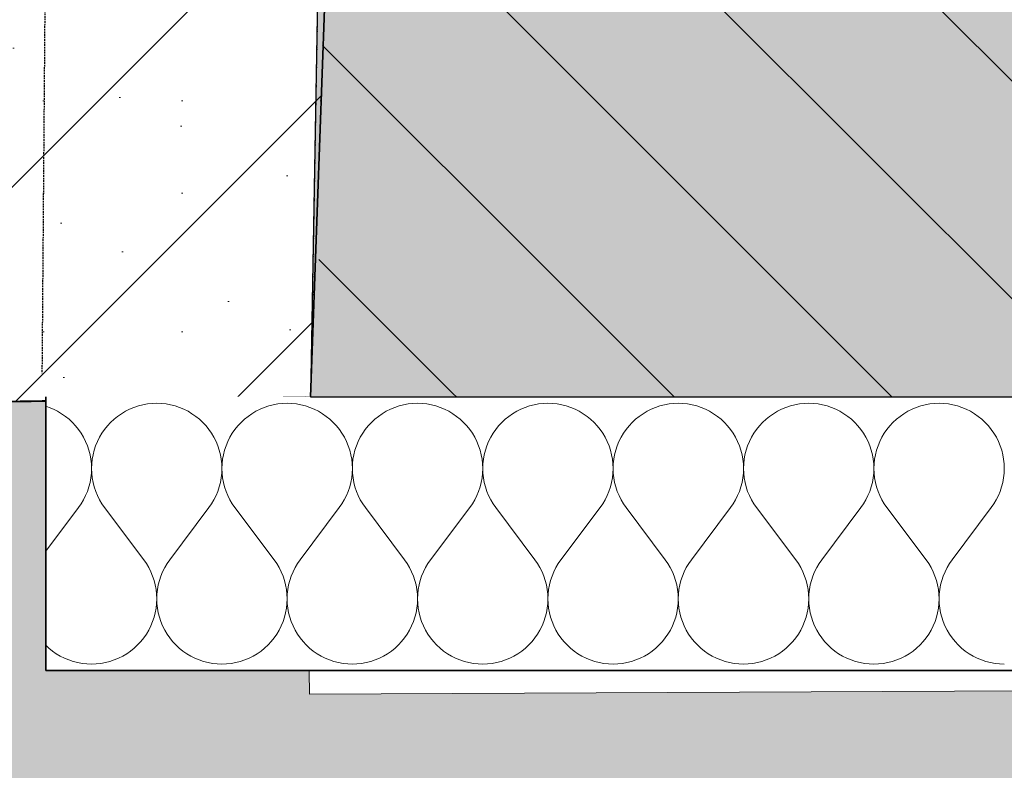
# Model space of a CAD drawing. Header units: millimetres. Extents: x -40276 to 214973, y -147941 to 35228.
# Tile 5 of 256: x -20652 to -20076, y 131 to 570. Entities that reach past the tile are written whole.
import ezdxf

# ---------------------------------------------------------------- set-up
doc = ezdxf.new("R2010")
doc.units = ezdxf.units.MM
doc.header["$MEASUREMENT"] = 0
for name, pattern in [('Wipeout_Contour', [1000, 0, -1000]), ('Čerchovaná S', [3.5, 1.5, -0.85, 0.3, -0.85]), ('čárkovaná 3', [1.5, 1, -0.5])]:
    doc.linetypes.add(name, pattern=pattern)
for name, color, linetype in [('1._POHLED ZÁPADNÍ_2_0_plochy', 7, 'Continuous'), ('1._POHLED ZÁPADNÍ_2_2D prvky - obecné', 7, 'Continuous'), ('1._POHLED ZÁPADNÍ_2_akustické prvky', 7, 'Continuous'), ('1._POHLED ZÁPADNÍ_2_Konstrukce - nosné', 7, 'Continuous'), ('1._POHLED ZÁPADNÍ_2_Nové_Výplně – Řezové', 7, 'Continuous'), ('1._POHLED ZÁPADNÍ_2_Situace - terén', 7, 'Continuous'), ('1._POHLED ZÁPADNÍ_2_Výplně – Řezové', 7, 'Continuous')]:
    doc.layers.add(name, color=color, linetype=linetype)

# ---------------------------------------------------------------- blocks, each defined once
blk = doc.blocks.new('*X2', base_point=(-42174.69, -26223.67))
at = {"layer": '1._POHLED ZÁPADNÍ_2_Nové_Výplně – Řezové', "color": 21, "linetype": 'Continuous', "lineweight": 20, "true_color": 0xffaaaa}
for p, q in [((-20576.85, 345.53), (-20579.53, 345.05)), ((-20574.15, 345.82), (-20576.85, 345.53)), ((-20571.43, 345.92), (-20574.15, 345.82)), ((-20568.71, 345.82), (-20571.43, 345.92)), ((-20566, 345.53), (-20568.71, 345.82)), ((-20563.33, 345.05), (-20566, 345.53)), ((-20500.66, 345.53), (-20503.34, 345.05)), ((-20497.96, 345.82), (-20500.66, 345.53)), ((-20495.24, 345.92), (-20497.96, 345.82)), ((-20492.52, 345.82), (-20495.24, 345.92)), ((-20489.81, 345.53), (-20492.52, 345.82)), ((-20487.14, 345.05), (-20489.81, 345.53)), ((-20424.47, 345.53), (-20427.15, 345.05)), ((-20421.77, 345.82), (-20424.47, 345.53)), ((-20419.05, 345.92), (-20421.77, 345.82)), ((-20416.33, 345.82), (-20419.05, 345.92)), ((-20413.62, 345.53), (-20416.33, 345.82)), ((-20410.95, 345.05), (-20413.62, 345.53)), ((-20348.28, 345.53), (-20350.96, 345.05)), ((-20345.58, 345.82), (-20348.28, 345.53)), ((-20342.86, 345.92), (-20345.58, 345.82)), ((-20340.14, 345.82), (-20342.86, 345.92)), ((-20337.43, 345.53), (-20340.14, 345.82)), ((-20334.76, 345.05), (-20337.43, 345.53)), ((-20272.09, 345.53), (-20274.77, 345.05)), ((-20269.39, 345.82), (-20272.09, 345.53)), ((-20266.67, 345.92), (-20269.39, 345.82)), ((-20263.95, 345.82), (-20266.67, 345.92)), ((-20261.24, 345.53), (-20263.95, 345.82)), ((-20258.57, 345.05), (-20261.24, 345.53)), ((-20195.9, 345.53), (-20198.58, 345.05)), ((-20193.19, 345.82), (-20195.9, 345.53)), ((-20190.48, 345.92), (-20193.19, 345.82)), ((-20187.76, 345.82), (-20190.48, 345.92)), ((-20185.05, 345.53), (-20187.76, 345.82)), ((-20182.38, 345.05), (-20185.05, 345.53)), ((-20119.71, 345.53), (-20122.39, 345.05)), ((-20117, 345.82), (-20119.71, 345.53)), ((-20114.29, 345.92), (-20117, 345.82)), ((-20111.57, 345.82), (-20114.29, 345.92)), ((-20108.86, 345.53), (-20111.57, 345.82)), ((-20106.18, 345.05), (-20108.86, 345.53)), ((-20634.3, 343.51), (-20636.3, 344.18)), ((-20631.79, 342.47), (-20634.3, 343.51)), ((-20629.36, 341.25), (-20631.79, 342.47)), ((-20627.02, 339.86), (-20629.36, 341.25)), ((-20624.78, 338.31), (-20627.02, 339.86)), ((-20592.03, 339.86), (-20594.27, 338.31)), ((-20589.69, 341.25), (-20592.03, 339.86)), ((-20587.26, 342.47), (-20589.69, 341.25)), ((-20584.75, 343.51), (-20587.26, 342.47)), ((-20582.17, 344.37), (-20584.75, 343.51)), ((-20579.53, 345.05), (-20582.17, 344.37)), ((-20560.69, 344.37), (-20563.33, 345.05)), ((-20558.11, 343.51), (-20560.69, 344.37)), ((-20555.6, 342.47), (-20558.11, 343.51)), ((-20553.16, 341.25), (-20555.6, 342.47)), ((-20550.83, 339.86), (-20553.16, 341.25)), ((-20548.59, 338.31), (-20550.83, 339.86)), ((-20515.84, 339.86), (-20518.08, 338.31)), ((-20513.5, 341.25), (-20515.84, 339.86)), ((-20511.07, 342.47), (-20513.5, 341.25)), ((-20508.56, 343.51), (-20511.07, 342.47)), ((-20505.98, 344.37), (-20508.56, 343.51)), ((-20503.34, 345.05), (-20505.98, 344.37)), ((-20484.5, 344.37), (-20487.14, 345.05)), ((-20481.92, 343.51), (-20484.5, 344.37)), ((-20479.41, 342.47), (-20481.92, 343.51)), ((-20476.97, 341.25), (-20479.41, 342.47)), ((-20474.63, 339.86), (-20476.97, 341.25)), ((-20472.4, 338.31), (-20474.63, 339.86)), ((-20439.65, 339.86), (-20441.89, 338.31)), ((-20437.31, 341.25), (-20439.65, 339.86)), ((-20434.88, 342.47), (-20437.31, 341.25)), ((-20432.37, 343.51), (-20434.88, 342.47)), ((-20429.78, 344.37), (-20432.37, 343.51)), ((-20427.15, 345.05), (-20429.78, 344.37)), ((-20408.31, 344.37), (-20410.95, 345.05)), ((-20405.73, 343.51), (-20408.31, 344.37)), ((-20403.22, 342.47), (-20405.73, 343.51)), ((-20400.78, 341.25), (-20403.22, 342.47)), ((-20398.44, 339.86), (-20400.78, 341.25)), ((-20396.21, 338.31), (-20398.44, 339.86)), ((-20363.46, 339.86), (-20365.69, 338.31)), ((-20361.12, 341.25), (-20363.46, 339.86)), ((-20358.69, 342.47), (-20361.12, 341.25)), ((-20356.18, 343.51), (-20358.69, 342.47)), ((-20353.59, 344.37), (-20356.18, 343.51)), ((-20350.96, 345.05), (-20353.59, 344.37)), ((-20332.12, 344.37), (-20334.76, 345.05)), ((-20329.54, 343.51), (-20332.12, 344.37)), ((-20327.03, 342.47), (-20329.54, 343.51)), ((-20324.59, 341.25), (-20327.03, 342.47)), ((-20322.25, 339.86), (-20324.59, 341.25)), ((-20320.02, 338.31), (-20322.25, 339.86)), ((-20287.27, 339.86), (-20289.5, 338.31)), ((-20284.93, 341.25), (-20287.27, 339.86)), ((-20282.5, 342.47), (-20284.93, 341.25)), ((-20279.98, 343.51), (-20282.5, 342.47)), ((-20277.4, 344.37), (-20279.98, 343.51)), ((-20274.77, 345.05), (-20277.4, 344.37)), ((-20255.93, 344.37), (-20258.57, 345.05)), ((-20253.35, 343.51), (-20255.93, 344.37)), ((-20250.84, 342.47), (-20253.35, 343.51)), ((-20248.4, 341.25), (-20250.84, 342.47)), ((-20246.06, 339.86), (-20248.4, 341.25)), ((-20243.83, 338.31), (-20246.06, 339.86)), ((-20211.08, 339.86), (-20213.31, 338.31)), ((-20208.74, 341.25), (-20211.08, 339.86)), ((-20206.31, 342.47), (-20208.74, 341.25)), ((-20203.79, 343.51), (-20206.31, 342.47)), ((-20201.21, 344.37), (-20203.79, 343.51)), ((-20198.58, 345.05), (-20201.21, 344.37)), ((-20179.74, 344.37), (-20182.38, 345.05)), ((-20177.16, 343.51), (-20179.74, 344.37)), ((-20174.64, 342.47), (-20177.16, 343.51)), ((-20172.21, 341.25), (-20174.64, 342.47)), ((-20169.87, 339.86), (-20172.21, 341.25)), ((-20167.64, 338.31), (-20169.87, 339.86)), ((-20134.89, 339.86), (-20137.12, 338.31)), ((-20132.55, 341.25), (-20134.89, 339.86)), ((-20130.12, 342.47), (-20132.55, 341.25)), ((-20127.6, 343.51), (-20130.12, 342.47)), ((-20125.02, 344.37), (-20127.6, 343.51)), ((-20122.39, 345.05), (-20125.02, 344.37)), ((-20103.55, 344.37), (-20106.18, 345.05)), ((-20100.97, 343.51), (-20103.55, 344.37)), ((-20098.45, 342.47), (-20100.97, 343.51)), ((-20096.02, 341.25), (-20098.45, 342.47)), ((-20093.68, 339.86), (-20096.02, 341.25)), ((-20091.45, 338.31), (-20093.68, 339.86)), ((-20622.66, 336.6), (-20624.78, 338.31)), ((-20620.67, 334.75), (-20622.66, 336.6)), ((-20618.82, 332.76), (-20620.67, 334.75)), ((-20598.37, 334.75), (-20600.23, 332.76)), ((-20596.38, 336.6), (-20598.37, 334.75)), ((-20594.27, 338.31), (-20596.38, 336.6)), ((-20546.47, 336.6), (-20548.59, 338.31)), ((-20544.48, 334.75), (-20546.47, 336.6)), ((-20542.63, 332.76), (-20544.48, 334.75)), ((-20522.18, 334.75), (-20524.04, 332.76)), ((-20520.19, 336.6), (-20522.18, 334.75)), ((-20518.08, 338.31), (-20520.19, 336.6)), ((-20470.28, 336.6), (-20472.4, 338.31)), ((-20468.29, 334.75), (-20470.28, 336.6)), ((-20466.44, 332.76), (-20468.29, 334.75)), ((-20445.99, 334.75), (-20447.85, 332.76)), ((-20444, 336.6), (-20445.99, 334.75)), ((-20441.89, 338.31), (-20444, 336.6)), ((-20394.09, 336.6), (-20396.21, 338.31)), ((-20392.1, 334.75), (-20394.09, 336.6)), ((-20390.25, 332.76), (-20392.1, 334.75)), ((-20369.8, 334.75), (-20371.66, 332.76)), ((-20367.81, 336.6), (-20369.8, 334.75)), ((-20365.69, 338.31), (-20367.81, 336.6)), ((-20317.9, 336.6), (-20320.02, 338.31)), ((-20315.91, 334.75), (-20317.9, 336.6)), ((-20314.06, 332.76), (-20315.91, 334.75)), ((-20293.61, 334.75), (-20295.47, 332.76)), ((-20291.62, 336.6), (-20293.61, 334.75)), ((-20289.5, 338.31), (-20291.62, 336.6)), ((-20241.71, 336.6), (-20243.83, 338.31)), ((-20239.72, 334.75), (-20241.71, 336.6)), ((-20237.87, 332.76), (-20239.72, 334.75)), ((-20217.42, 334.75), (-20219.28, 332.76)), ((-20215.43, 336.6), (-20217.42, 334.75)), ((-20213.31, 338.31), (-20215.43, 336.6)), ((-20165.52, 336.6), (-20167.64, 338.31)), ((-20163.53, 334.75), (-20165.52, 336.6)), ((-20161.68, 332.76), (-20163.53, 334.75)), ((-20141.23, 334.75), (-20143.08, 332.76)), ((-20139.24, 336.6), (-20141.23, 334.75)), ((-20137.12, 338.31), (-20139.24, 336.6)), ((-20089.33, 336.6), (-20091.45, 338.31)), ((-20087.34, 334.75), (-20089.33, 336.6)), ((-20085.49, 332.76), (-20087.34, 334.75)), ((-20617.11, 330.64), (-20618.82, 332.76)), ((-20615.56, 328.4), (-20617.11, 330.64)), ((-20614.18, 326.06), (-20615.56, 328.4)), ((-20603.48, 328.4), (-20604.87, 326.06)), ((-20601.93, 330.64), (-20603.48, 328.4)), ((-20600.23, 332.76), (-20601.93, 330.64)), ((-20540.92, 330.64), (-20542.63, 332.76)), ((-20539.37, 328.4), (-20540.92, 330.64)), ((-20537.99, 326.06), (-20539.37, 328.4)), ((-20527.29, 328.4), (-20528.68, 326.06)), ((-20525.74, 330.64), (-20527.29, 328.4)), ((-20524.04, 332.76), (-20525.74, 330.64)), ((-20464.73, 330.64), (-20466.44, 332.76)), ((-20463.18, 328.4), (-20464.73, 330.64)), ((-20461.79, 326.06), (-20463.18, 328.4)), ((-20451.1, 328.4), (-20452.49, 326.06)), ((-20449.55, 330.64), (-20451.1, 328.4)), ((-20447.85, 332.76), (-20449.55, 330.64)), ((-20388.54, 330.64), (-20390.25, 332.76)), ((-20386.99, 328.4), (-20388.54, 330.64)), ((-20385.6, 326.06), (-20386.99, 328.4)), ((-20374.91, 328.4), (-20376.3, 326.06)), ((-20373.36, 330.64), (-20374.91, 328.4)), ((-20371.66, 332.76), (-20373.36, 330.64)), ((-20312.35, 330.64), (-20314.06, 332.76)), ((-20310.8, 328.4), (-20312.35, 330.64)), ((-20309.41, 326.06), (-20310.8, 328.4)), ((-20298.72, 328.4), (-20300.11, 326.06)), ((-20297.17, 330.64), (-20298.72, 328.4)), ((-20295.47, 332.76), (-20297.17, 330.64)), ((-20236.16, 330.64), (-20237.87, 332.76)), ((-20234.61, 328.4), (-20236.16, 330.64)), ((-20233.22, 326.06), (-20234.61, 328.4)), ((-20222.53, 328.4), (-20223.92, 326.06)), ((-20220.98, 330.64), (-20222.53, 328.4)), ((-20219.28, 332.76), (-20220.98, 330.64)), ((-20159.97, 330.64), (-20161.68, 332.76)), ((-20158.42, 328.4), (-20159.97, 330.64)), ((-20157.03, 326.06), (-20158.42, 328.4)), ((-20146.34, 328.4), (-20147.73, 326.06)), ((-20144.79, 330.64), (-20146.34, 328.4)), ((-20143.08, 332.76), (-20144.79, 330.64)), ((-20083.78, 330.64), (-20085.49, 332.76)), ((-20082.23, 328.4), (-20083.78, 330.64)), ((-20080.84, 326.06), (-20082.23, 328.4)), ((-20612.96, 323.63), (-20614.18, 326.06)), ((-20611.92, 321.12), (-20612.96, 323.63)), ((-20606.09, 323.63), (-20607.13, 321.12)), ((-20604.87, 326.06), (-20606.09, 323.63)), ((-20536.77, 323.63), (-20537.99, 326.06)), ((-20535.73, 321.12), (-20536.77, 323.63)), ((-20529.9, 323.63), (-20530.94, 321.12)), ((-20528.68, 326.06), (-20529.9, 323.63)), ((-20460.58, 323.63), (-20461.79, 326.06)), ((-20459.54, 321.12), (-20460.58, 323.63)), ((-20453.71, 323.63), (-20454.75, 321.12)), ((-20452.49, 326.06), (-20453.71, 323.63)), ((-20384.39, 323.63), (-20385.6, 326.06)), ((-20383.35, 321.12), (-20384.39, 323.63)), ((-20377.52, 323.63), (-20378.56, 321.12)), ((-20376.3, 326.06), (-20377.52, 323.63)), ((-20308.2, 323.63), (-20309.41, 326.06)), ((-20307.16, 321.12), (-20308.2, 323.63)), ((-20301.33, 323.63), (-20302.37, 321.12)), ((-20300.11, 326.06), (-20301.33, 323.63)), ((-20232.01, 323.63), (-20233.22, 326.06)), ((-20230.97, 321.12), (-20232.01, 323.63)), ((-20225.14, 323.63), (-20226.18, 321.12)), ((-20223.92, 326.06), (-20225.14, 323.63)), ((-20155.82, 323.63), (-20157.03, 326.06)), ((-20154.78, 321.12), (-20155.82, 323.63)), ((-20148.95, 323.63), (-20149.99, 321.12)), ((-20147.73, 326.06), (-20148.95, 323.63)), ((-20079.63, 323.63), (-20080.84, 326.06)), ((-20078.59, 321.12), (-20079.63, 323.63)), ((-20611.06, 318.53), (-20611.92, 321.12)), ((-20610.39, 315.9), (-20611.06, 318.53)), ((-20607.99, 318.53), (-20608.66, 315.9)), ((-20607.13, 321.12), (-20607.99, 318.53)), ((-20534.87, 318.53), (-20535.73, 321.12)), ((-20534.2, 315.9), (-20534.87, 318.53)), ((-20531.8, 318.53), (-20532.47, 315.9)), ((-20530.94, 321.12), (-20531.8, 318.53)), ((-20458.68, 318.53), (-20459.54, 321.12)), ((-20458.01, 315.9), (-20458.68, 318.53)), ((-20455.61, 318.53), (-20456.28, 315.9)), ((-20454.75, 321.12), (-20455.61, 318.53)), ((-20382.49, 318.53), (-20383.35, 321.12)), ((-20381.82, 315.9), (-20382.49, 318.53)), ((-20379.41, 318.53), (-20380.09, 315.9)), ((-20378.56, 321.12), (-20379.41, 318.53)), ((-20306.3, 318.53), (-20307.16, 321.12)), ((-20305.63, 315.9), (-20306.3, 318.53)), ((-20303.22, 318.53), (-20303.9, 315.9)), ((-20302.37, 321.12), (-20303.22, 318.53)), ((-20230.11, 318.53), (-20230.97, 321.12)), ((-20229.44, 315.9), (-20230.11, 318.53)), ((-20227.03, 318.53), (-20227.71, 315.9)), ((-20226.18, 321.12), (-20227.03, 318.53)), ((-20153.92, 318.53), (-20154.78, 321.12)), ((-20153.25, 315.9), (-20153.92, 318.53)), ((-20150.84, 318.53), (-20151.51, 315.9)), ((-20149.99, 321.12), (-20150.84, 318.53)), ((-20077.73, 318.53), (-20078.59, 321.12)), ((-20077.06, 315.9), (-20077.73, 318.53)), ((-20609.91, 313.22), (-20610.39, 315.9)), ((-20609.62, 310.52), (-20609.91, 313.22)), ((-20609.14, 313.22), (-20609.43, 310.52)), ((-20608.66, 315.9), (-20609.14, 313.22)), ((-20533.72, 313.22), (-20534.2, 315.9)), ((-20533.43, 310.52), (-20533.72, 313.22)), ((-20532.95, 313.22), (-20533.24, 310.52)), ((-20532.47, 315.9), (-20532.95, 313.22)), ((-20457.53, 313.22), (-20458.01, 315.9)), ((-20457.24, 310.52), (-20457.53, 313.22)), ((-20456.76, 313.22), (-20457.05, 310.52)), ((-20456.28, 315.9), (-20456.76, 313.22)), ((-20381.34, 313.22), (-20381.82, 315.9)), ((-20381.05, 310.52), (-20381.34, 313.22)), ((-20380.57, 313.22), (-20380.86, 310.52)), ((-20380.09, 315.9), (-20380.57, 313.22)), ((-20305.15, 313.22), (-20305.63, 315.9)), ((-20304.86, 310.52), (-20305.15, 313.22)), ((-20304.38, 313.22), (-20304.67, 310.52)), ((-20303.9, 315.9), (-20304.38, 313.22)), ((-20228.96, 313.22), (-20229.44, 315.9)), ((-20228.67, 310.52), (-20228.96, 313.22)), ((-20228.19, 313.22), (-20228.48, 310.52)), ((-20227.71, 315.9), (-20228.19, 313.22)), ((-20152.77, 313.22), (-20153.25, 315.9)), ((-20152.48, 310.52), (-20152.77, 313.22)), ((-20152, 313.22), (-20152.29, 310.52)), ((-20151.51, 315.9), (-20152, 313.22)), ((-20076.58, 313.22), (-20077.06, 315.9)), ((-20076.29, 310.52), (-20076.58, 313.22)), ((-20609.92, 302.37), (-20609.62, 305.08)), ((-20609.52, 307.8), (-20609.62, 310.52)), ((-20609.62, 305.08), (-20609.52, 307.8)), ((-20609.43, 310.52), (-20609.52, 307.8)), ((-20609.52, 307.8), (-20609.42, 305.08)), ((-20609.42, 305.08), (-20609.13, 302.37)), ((-20533.72, 302.37), (-20533.43, 305.08)), ((-20533.33, 307.8), (-20533.43, 310.52)), ((-20533.43, 305.08), (-20533.33, 307.8)), ((-20533.24, 310.52), (-20533.33, 307.8)), ((-20533.33, 307.8), (-20533.23, 305.08)), ((-20533.23, 305.08), (-20532.94, 302.37)), ((-20457.53, 302.37), (-20457.24, 305.08)), ((-20457.14, 307.8), (-20457.24, 310.52)), ((-20457.24, 305.08), (-20457.14, 307.8)), ((-20457.05, 310.52), (-20457.14, 307.8)), ((-20457.14, 307.8), (-20457.04, 305.08)), ((-20457.04, 305.08), (-20456.75, 302.37)), ((-20381.34, 302.37), (-20381.05, 305.08)), ((-20380.95, 307.8), (-20381.05, 310.52)), ((-20381.05, 305.08), (-20380.95, 307.8)), ((-20380.86, 310.52), (-20380.95, 307.8)), ((-20380.95, 307.8), (-20380.85, 305.08)), ((-20380.85, 305.08), (-20380.56, 302.37)), ((-20305.15, 302.37), (-20304.86, 305.08)), ((-20304.76, 307.8), (-20304.86, 310.52)), ((-20304.86, 305.08), (-20304.76, 307.8)), ((-20304.67, 310.52), (-20304.76, 307.8)), ((-20304.76, 307.8), (-20304.66, 305.08)), ((-20304.66, 305.08), (-20304.37, 302.37)), ((-20228.96, 302.37), (-20228.67, 305.08)), ((-20228.57, 307.8), (-20228.67, 310.52)), ((-20228.67, 305.08), (-20228.57, 307.8)), ((-20228.48, 310.52), (-20228.57, 307.8)), ((-20228.57, 307.8), (-20228.47, 305.08)), ((-20228.47, 305.08), (-20228.18, 302.37)), ((-20152.77, 302.37), (-20152.48, 305.08)), ((-20152.38, 307.8), (-20152.48, 310.52)), ((-20152.48, 305.08), (-20152.38, 307.8)), ((-20152.29, 310.52), (-20152.38, 307.8)), ((-20152.38, 307.8), (-20152.28, 305.08)), ((-20152.28, 305.08), (-20151.99, 302.37)), ((-20076.58, 302.37), (-20076.29, 305.08)), ((-20076.19, 307.8), (-20076.29, 310.52)), ((-20076.29, 305.08), (-20076.19, 307.8)), ((-20611.08, 297.06), (-20610.4, 299.7)), ((-20610.4, 299.7), (-20609.92, 302.37)), ((-20609.13, 302.37), (-20608.65, 299.7)), ((-20608.65, 299.7), (-20607.97, 297.06)), ((-20534.88, 297.06), (-20534.21, 299.7)), ((-20534.21, 299.7), (-20533.72, 302.37)), ((-20532.94, 302.37), (-20532.46, 299.7)), ((-20532.46, 299.7), (-20531.78, 297.06)), ((-20458.69, 297.06), (-20458.02, 299.7)), ((-20458.02, 299.7), (-20457.53, 302.37)), ((-20456.75, 302.37), (-20456.27, 299.7)), ((-20456.27, 299.7), (-20455.59, 297.06)), ((-20382.5, 297.06), (-20381.83, 299.7)), ((-20381.83, 299.7), (-20381.34, 302.37)), ((-20380.56, 302.37), (-20380.08, 299.7)), ((-20380.08, 299.7), (-20379.4, 297.06)), ((-20306.31, 297.06), (-20305.64, 299.7)), ((-20305.64, 299.7), (-20305.15, 302.37)), ((-20304.37, 302.37), (-20303.89, 299.7)), ((-20303.89, 299.7), (-20303.21, 297.06)), ((-20230.12, 297.06), (-20229.45, 299.7)), ((-20229.45, 299.7), (-20228.96, 302.37)), ((-20228.18, 302.37), (-20227.69, 299.7)), ((-20227.69, 299.7), (-20227.02, 297.06)), ((-20153.93, 297.06), (-20153.26, 299.7)), ((-20153.26, 299.7), (-20152.77, 302.37)), ((-20151.99, 302.37), (-20151.5, 299.7)), ((-20151.5, 299.7), (-20150.83, 297.06)), ((-20077.74, 297.06), (-20077.07, 299.7)), ((-20077.07, 299.7), (-20076.58, 302.37)), ((-20612.98, 291.97), (-20611.94, 294.48)), ((-20611.94, 294.48), (-20611.08, 297.06)), ((-20607.97, 297.06), (-20607.11, 294.48)), ((-20607.11, 294.48), (-20606.07, 291.97)), ((-20536.79, 291.97), (-20535.75, 294.48)), ((-20535.75, 294.48), (-20534.88, 297.06)), ((-20531.78, 297.06), (-20530.92, 294.48)), ((-20530.92, 294.48), (-20529.88, 291.97)), ((-20460.6, 291.97), (-20459.56, 294.48)), ((-20459.56, 294.48), (-20458.69, 297.06)), ((-20455.59, 297.06), (-20454.73, 294.48)), ((-20454.73, 294.48), (-20453.69, 291.97)), ((-20384.41, 291.97), (-20383.36, 294.48)), ((-20383.36, 294.48), (-20382.5, 297.06)), ((-20379.4, 297.06), (-20378.54, 294.48)), ((-20378.54, 294.48), (-20377.5, 291.97)), ((-20308.22, 291.97), (-20307.17, 294.48)), ((-20307.17, 294.48), (-20306.31, 297.06)), ((-20303.21, 297.06), (-20302.35, 294.48)), ((-20302.35, 294.48), (-20301.31, 291.97)), ((-20232.03, 291.97), (-20230.98, 294.48)), ((-20230.98, 294.48), (-20230.12, 297.06)), ((-20227.02, 297.06), (-20226.16, 294.48)), ((-20226.16, 294.48), (-20225.12, 291.97)), ((-20155.84, 291.97), (-20154.79, 294.48)), ((-20154.79, 294.48), (-20153.93, 297.06)), ((-20150.83, 297.06), (-20149.97, 294.48)), ((-20149.97, 294.48), (-20148.93, 291.97)), ((-20079.65, 291.97), (-20078.6, 294.48)), ((-20078.6, 294.48), (-20077.74, 297.06)), ((-20615.59, 287.2), (-20614.2, 289.54)), ((-20614.2, 289.54), (-20612.98, 291.97)), ((-20606.07, 291.97), (-20604.85, 289.54)), ((-20604.85, 289.54), (-20603.46, 287.2)), ((-20539.4, 287.2), (-20538.01, 289.54)), ((-20538.01, 289.54), (-20536.79, 291.97)), ((-20529.88, 291.97), (-20528.66, 289.54)), ((-20528.66, 289.54), (-20527.27, 287.2)), ((-20463.21, 287.2), (-20461.82, 289.54)), ((-20461.82, 289.54), (-20460.6, 291.97)), ((-20453.69, 291.97), (-20452.47, 289.54)), ((-20452.47, 289.54), (-20451.08, 287.2)), ((-20387.02, 287.2), (-20385.63, 289.54)), ((-20385.63, 289.54), (-20384.41, 291.97)), ((-20377.5, 291.97), (-20376.28, 289.54)), ((-20376.28, 289.54), (-20374.89, 287.2)), ((-20310.83, 287.2), (-20309.44, 289.54)), ((-20309.44, 289.54), (-20308.22, 291.97)), ((-20301.31, 291.97), (-20300.09, 289.54)), ((-20300.09, 289.54), (-20298.7, 287.2)), ((-20234.64, 287.2), (-20233.25, 289.54)), ((-20233.25, 289.54), (-20232.03, 291.97)), ((-20225.12, 291.97), (-20223.9, 289.54)), ((-20223.9, 289.54), (-20222.51, 287.2)), ((-20158.45, 287.2), (-20157.06, 289.54)), ((-20157.06, 289.54), (-20155.84, 291.97)), ((-20148.93, 291.97), (-20147.71, 289.54)), ((-20147.71, 289.54), (-20146.32, 287.2)), ((-20082.26, 287.2), (-20080.87, 289.54)), ((-20080.87, 289.54), (-20079.65, 291.97)), ((-20636.3, 259.42), (-20617.14, 284.96)), ((-20617.14, 284.96), (-20615.59, 287.2)), ((-20603.46, 287.2), (-20601.9, 284.96)), ((-20579.05, 254.49), (-20601.9, 284.96)), ((-20563.81, 254.49), (-20540.95, 284.96)), ((-20540.95, 284.96), (-20539.4, 287.2)), ((-20527.27, 287.2), (-20525.71, 284.96)), ((-20502.86, 254.49), (-20525.71, 284.96)), ((-20487.62, 254.49), (-20464.76, 284.96)), ((-20464.76, 284.96), (-20463.21, 287.2)), ((-20451.08, 287.2), (-20449.52, 284.96)), ((-20426.67, 254.49), (-20449.52, 284.96)), ((-20411.43, 254.49), (-20388.57, 284.96)), ((-20388.57, 284.96), (-20387.02, 287.2)), ((-20374.89, 287.2), (-20373.33, 284.96)), ((-20350.48, 254.49), (-20373.33, 284.96)), ((-20335.24, 254.49), (-20312.38, 284.96)), ((-20312.38, 284.96), (-20310.83, 287.2)), ((-20298.7, 287.2), (-20297.14, 284.96)), ((-20274.29, 254.49), (-20297.14, 284.96)), ((-20259.05, 254.49), (-20236.19, 284.96)), ((-20236.19, 284.96), (-20234.64, 287.2)), ((-20222.51, 287.2), (-20220.95, 284.96)), ((-20198.1, 254.49), (-20220.95, 284.96)), ((-20182.86, 254.49), (-20160, 284.96)), ((-20160, 284.96), (-20158.45, 287.2)), ((-20146.32, 287.2), (-20144.76, 284.96)), ((-20121.9, 254.49), (-20144.76, 284.96)), ((-20106.67, 254.49), (-20083.81, 284.96)), ((-20083.81, 284.96), (-20082.26, 287.2)), ((-20577.49, 252.25), (-20579.05, 254.49)), ((-20563.81, 254.49), (-20565.36, 252.25)), ((-20501.3, 252.25), (-20502.86, 254.49)), ((-20487.62, 254.49), (-20489.17, 252.25)), ((-20425.11, 252.25), (-20426.67, 254.49)), ((-20411.43, 254.49), (-20412.98, 252.25)), ((-20348.92, 252.25), (-20350.48, 254.49)), ((-20335.24, 254.49), (-20336.79, 252.25)), ((-20272.73, 252.25), (-20274.29, 254.49)), ((-20259.05, 254.49), (-20260.6, 252.25)), ((-20196.54, 252.25), (-20198.1, 254.49)), ((-20182.86, 254.49), (-20184.41, 252.25)), ((-20120.35, 252.25), (-20121.9, 254.49)), ((-20106.67, 254.49), (-20108.22, 252.25)), ((-20576.1, 249.92), (-20577.49, 252.25)), ((-20574.88, 247.48), (-20576.1, 249.92)), ((-20573.84, 244.97), (-20574.88, 247.48)), ((-20567.97, 247.48), (-20569.02, 244.97)), ((-20566.75, 249.92), (-20567.97, 247.48)), ((-20565.36, 252.25), (-20566.75, 249.92)), ((-20499.91, 249.92), (-20501.3, 252.25)), ((-20498.69, 247.48), (-20499.91, 249.92)), ((-20497.65, 244.97), (-20498.69, 247.48)), ((-20491.78, 247.48), (-20492.83, 244.97)), ((-20490.56, 249.92), (-20491.78, 247.48)), ((-20489.17, 252.25), (-20490.56, 249.92)), ((-20423.72, 249.92), (-20425.11, 252.25)), ((-20422.5, 247.48), (-20423.72, 249.92)), ((-20421.46, 244.97), (-20422.5, 247.48)), ((-20415.59, 247.48), (-20416.64, 244.97)), ((-20414.37, 249.92), (-20415.59, 247.48)), ((-20412.98, 252.25), (-20414.37, 249.92)), ((-20347.53, 249.92), (-20348.92, 252.25)), ((-20346.31, 247.48), (-20347.53, 249.92)), ((-20345.27, 244.97), (-20346.31, 247.48)), ((-20339.4, 247.48), (-20340.44, 244.97)), ((-20338.18, 249.92), (-20339.4, 247.48)), ((-20336.79, 252.25), (-20338.18, 249.92)), ((-20271.34, 249.92), (-20272.73, 252.25)), ((-20270.12, 247.48), (-20271.34, 249.92)), ((-20269.08, 244.97), (-20270.12, 247.48)), ((-20263.21, 247.48), (-20264.25, 244.97)), ((-20261.99, 249.92), (-20263.21, 247.48)), ((-20260.6, 252.25), (-20261.99, 249.92)), ((-20195.15, 249.92), (-20196.54, 252.25)), ((-20193.93, 247.48), (-20195.15, 249.92)), ((-20192.89, 244.97), (-20193.93, 247.48)), ((-20187.02, 247.48), (-20188.06, 244.97)), ((-20185.8, 249.92), (-20187.02, 247.48)), ((-20184.41, 252.25), (-20185.8, 249.92)), ((-20118.96, 249.92), (-20120.35, 252.25)), ((-20117.74, 247.48), (-20118.96, 249.92)), ((-20116.7, 244.97), (-20117.74, 247.48)), ((-20110.83, 247.48), (-20111.87, 244.97)), ((-20109.61, 249.92), (-20110.83, 247.48)), ((-20108.22, 252.25), (-20109.61, 249.92)), ((-20572.98, 242.39), (-20573.84, 244.97)), ((-20572.31, 239.76), (-20572.98, 242.39)), ((-20569.88, 242.39), (-20570.55, 239.76)), ((-20569.02, 244.97), (-20569.88, 242.39)), ((-20496.79, 242.39), (-20497.65, 244.97)), ((-20496.11, 239.76), (-20496.79, 242.39)), ((-20493.69, 242.39), (-20494.36, 239.76)), ((-20492.83, 244.97), (-20493.69, 242.39)), ((-20420.6, 242.39), (-20421.46, 244.97)), ((-20419.92, 239.76), (-20420.6, 242.39)), ((-20417.5, 242.39), (-20418.17, 239.76)), ((-20416.64, 244.97), (-20417.5, 242.39)), ((-20344.41, 242.39), (-20345.27, 244.97)), ((-20343.73, 239.76), (-20344.41, 242.39)), ((-20341.31, 242.39), (-20341.98, 239.76)), ((-20340.44, 244.97), (-20341.31, 242.39)), ((-20268.22, 242.39), (-20269.08, 244.97)), ((-20267.54, 239.76), (-20268.22, 242.39)), ((-20265.12, 242.39), (-20265.79, 239.76)), ((-20264.25, 244.97), (-20265.12, 242.39)), ((-20192.03, 242.39), (-20192.89, 244.97)), ((-20191.35, 239.76), (-20192.03, 242.39)), ((-20188.92, 242.39), (-20189.6, 239.76)), ((-20188.06, 244.97), (-20188.92, 242.39)), ((-20115.84, 242.39), (-20116.7, 244.97)), ((-20115.16, 239.76), (-20115.84, 242.39)), ((-20112.73, 242.39), (-20113.41, 239.76)), ((-20111.87, 244.97), (-20112.73, 242.39)), ((-20571.82, 237.08), (-20572.31, 239.76)), ((-20571.53, 234.37), (-20571.82, 237.08)), ((-20571.04, 237.08), (-20571.33, 234.37)), ((-20570.55, 239.76), (-20571.04, 237.08)), ((-20495.63, 237.08), (-20496.11, 239.76)), ((-20495.34, 234.37), (-20495.63, 237.08)), ((-20494.85, 237.08), (-20495.14, 234.37)), ((-20494.36, 239.76), (-20494.85, 237.08)), ((-20419.44, 237.08), (-20419.92, 239.76)), ((-20419.15, 234.37), (-20419.44, 237.08)), ((-20418.66, 237.08), (-20418.95, 234.37)), ((-20418.17, 239.76), (-20418.66, 237.08)), ((-20343.25, 237.08), (-20343.73, 239.76)), ((-20342.96, 234.37), (-20343.25, 237.08)), ((-20342.47, 237.08), (-20342.76, 234.37)), ((-20341.98, 239.76), (-20342.47, 237.08)), ((-20267.06, 237.08), (-20267.54, 239.76)), ((-20266.77, 234.37), (-20267.06, 237.08)), ((-20266.28, 237.08), (-20266.57, 234.37)), ((-20265.79, 239.76), (-20266.28, 237.08)), ((-20190.87, 237.08), (-20191.35, 239.76)), ((-20190.58, 234.37), (-20190.87, 237.08)), ((-20190.08, 237.08), (-20190.38, 234.37)), ((-20189.6, 239.76), (-20190.08, 237.08)), ((-20114.68, 237.08), (-20115.16, 239.76)), ((-20114.38, 234.37), (-20114.68, 237.08)), ((-20113.89, 237.08), (-20114.19, 234.37)), ((-20113.41, 239.76), (-20113.89, 237.08)), ((-20571.43, 231.66), (-20571.53, 234.37)), ((-20571.52, 228.94), (-20571.43, 231.66)), ((-20571.33, 234.37), (-20571.43, 231.66)), ((-20571.43, 231.66), (-20571.33, 228.94)), ((-20495.24, 231.66), (-20495.34, 234.37)), ((-20495.33, 228.94), (-20495.24, 231.66)), ((-20495.14, 234.37), (-20495.24, 231.66)), ((-20495.24, 231.66), (-20495.14, 228.94)), ((-20419.05, 231.66), (-20419.15, 234.37)), ((-20419.14, 228.94), (-20419.05, 231.66)), ((-20418.95, 234.37), (-20419.05, 231.66)), ((-20419.05, 231.66), (-20418.95, 228.94)), ((-20342.86, 231.66), (-20342.96, 234.37)), ((-20342.95, 228.94), (-20342.86, 231.66)), ((-20342.76, 234.37), (-20342.86, 231.66)), ((-20342.86, 231.66), (-20342.76, 228.94)), ((-20266.67, 231.66), (-20266.77, 234.37)), ((-20266.76, 228.94), (-20266.67, 231.66)), ((-20266.57, 234.37), (-20266.67, 231.66)), ((-20266.67, 231.66), (-20266.57, 228.94)), ((-20190.48, 231.66), (-20190.58, 234.37)), ((-20190.57, 228.94), (-20190.48, 231.66)), ((-20190.38, 234.37), (-20190.48, 231.66)), ((-20190.48, 231.66), (-20190.38, 228.94)), ((-20114.29, 231.66), (-20114.38, 234.37)), ((-20114.38, 228.94), (-20114.29, 231.66)), ((-20114.19, 234.37), (-20114.29, 231.66)), ((-20114.29, 231.66), (-20114.19, 228.94)), ((-20572.29, 223.55), (-20571.81, 226.23)), ((-20571.81, 226.23), (-20571.52, 228.94)), ((-20571.33, 228.94), (-20571.04, 226.23)), ((-20571.04, 226.23), (-20570.56, 223.55)), ((-20496.1, 223.55), (-20495.62, 226.23)), ((-20495.62, 226.23), (-20495.33, 228.94)), ((-20495.14, 228.94), (-20494.85, 226.23)), ((-20494.85, 226.23), (-20494.37, 223.55)), ((-20419.91, 223.55), (-20419.43, 226.23)), ((-20419.43, 226.23), (-20419.14, 228.94)), ((-20418.95, 228.94), (-20418.66, 226.23)), ((-20418.66, 226.23), (-20418.18, 223.55)), ((-20343.72, 223.55), (-20343.24, 226.23)), ((-20343.24, 226.23), (-20342.95, 228.94)), ((-20342.76, 228.94), (-20342.47, 226.23)), ((-20342.47, 226.23), (-20341.99, 223.55)), ((-20267.53, 223.55), (-20267.05, 226.23)), ((-20267.05, 226.23), (-20266.76, 228.94)), ((-20266.57, 228.94), (-20266.28, 226.23)), ((-20266.28, 226.23), (-20265.8, 223.55)), ((-20191.34, 223.55), (-20190.86, 226.23)), ((-20190.86, 226.23), (-20190.57, 228.94)), ((-20190.38, 228.94), (-20190.09, 226.23)), ((-20190.09, 226.23), (-20189.61, 223.55)), ((-20115.15, 223.55), (-20114.67, 226.23)), ((-20114.67, 226.23), (-20114.38, 228.94)), ((-20114.19, 228.94), (-20113.9, 226.23)), ((-20113.9, 226.23), (-20113.42, 223.55)), ((-20573.82, 218.34), (-20572.97, 220.92)), ((-20572.97, 220.92), (-20572.29, 223.55)), ((-20570.56, 223.55), (-20569.89, 220.92)), ((-20569.89, 220.92), (-20569.03, 218.34)), ((-20497.63, 218.34), (-20496.78, 220.92)), ((-20496.78, 220.92), (-20496.1, 223.55)), ((-20494.37, 223.55), (-20493.7, 220.92)), ((-20493.7, 220.92), (-20492.84, 218.34)), ((-20421.44, 218.34), (-20420.59, 220.92)), ((-20420.59, 220.92), (-20419.91, 223.55)), ((-20418.18, 223.55), (-20417.51, 220.92)), ((-20417.51, 220.92), (-20416.65, 218.34)), ((-20345.25, 218.34), (-20344.39, 220.92)), ((-20344.39, 220.92), (-20343.72, 223.55)), ((-20341.99, 223.55), (-20341.32, 220.92)), ((-20341.32, 220.92), (-20340.46, 218.34)), ((-20269.06, 218.34), (-20268.2, 220.92)), ((-20268.2, 220.92), (-20267.53, 223.55)), ((-20265.8, 223.55), (-20265.13, 220.92)), ((-20265.13, 220.92), (-20264.27, 218.34)), ((-20192.87, 218.34), (-20192.01, 220.92)), ((-20192.01, 220.92), (-20191.34, 223.55)), ((-20189.61, 223.55), (-20188.94, 220.92)), ((-20188.94, 220.92), (-20188.08, 218.34)), ((-20116.68, 218.34), (-20115.82, 220.92)), ((-20115.82, 220.92), (-20115.15, 223.55)), ((-20113.42, 223.55), (-20112.75, 220.92)), ((-20112.75, 220.92), (-20111.89, 218.34)), ((-20577.47, 211.05), (-20576.08, 213.39)), ((-20576.08, 213.39), (-20574.86, 215.82)), ((-20574.86, 215.82), (-20573.82, 218.34)), ((-20569.03, 218.34), (-20567.99, 215.82)), ((-20567.99, 215.82), (-20566.78, 213.39)), ((-20566.78, 213.39), (-20565.39, 211.05)), ((-20501.28, 211.05), (-20499.89, 213.39)), ((-20499.89, 213.39), (-20498.67, 215.82)), ((-20498.67, 215.82), (-20497.63, 218.34)), ((-20492.84, 218.34), (-20491.8, 215.82)), ((-20491.8, 215.82), (-20490.59, 213.39)), ((-20490.59, 213.39), (-20489.2, 211.05)), ((-20425.09, 211.05), (-20423.7, 213.39)), ((-20423.7, 213.39), (-20422.48, 215.82)), ((-20422.48, 215.82), (-20421.44, 218.34)), ((-20416.65, 218.34), (-20415.61, 215.82)), ((-20415.61, 215.82), (-20414.4, 213.39)), ((-20414.4, 213.39), (-20413.01, 211.05)), ((-20348.9, 211.05), (-20347.51, 213.39)), ((-20347.51, 213.39), (-20346.29, 215.82)), ((-20346.29, 215.82), (-20345.25, 218.34)), ((-20340.46, 218.34), (-20339.42, 215.82)), ((-20339.42, 215.82), (-20338.21, 213.39)), ((-20338.21, 213.39), (-20336.82, 211.05)), ((-20272.71, 211.05), (-20271.32, 213.39)), ((-20271.32, 213.39), (-20270.1, 215.82)), ((-20270.1, 215.82), (-20269.06, 218.34)), ((-20264.27, 218.34), (-20263.23, 215.82)), ((-20263.23, 215.82), (-20262.01, 213.39)), ((-20262.01, 213.39), (-20260.63, 211.05)), ((-20196.52, 211.05), (-20195.13, 213.39)), ((-20195.13, 213.39), (-20193.91, 215.82)), ((-20193.91, 215.82), (-20192.87, 218.34)), ((-20188.08, 218.34), (-20187.04, 215.82)), ((-20187.04, 215.82), (-20185.82, 213.39)), ((-20185.82, 213.39), (-20184.44, 211.05)), ((-20120.32, 211.05), (-20118.94, 213.39)), ((-20118.94, 213.39), (-20117.72, 215.82)), ((-20117.72, 215.82), (-20116.68, 218.34)), ((-20111.89, 218.34), (-20110.85, 215.82)), ((-20110.85, 215.82), (-20109.63, 213.39)), ((-20109.63, 213.39), (-20108.25, 211.05)), ((-20580.72, 206.69), (-20579.02, 208.81)), ((-20579.02, 208.81), (-20577.47, 211.05)), ((-20565.39, 211.05), (-20563.84, 208.81)), ((-20563.84, 208.81), (-20562.13, 206.69)), ((-20504.53, 206.69), (-20502.83, 208.81)), ((-20502.83, 208.81), (-20501.28, 211.05)), ((-20489.2, 211.05), (-20487.65, 208.81)), ((-20487.65, 208.81), (-20485.94, 206.69)), ((-20428.34, 206.69), (-20426.64, 208.81)), ((-20426.64, 208.81), (-20425.09, 211.05)), ((-20413.01, 211.05), (-20411.46, 208.81)), ((-20411.46, 208.81), (-20409.75, 206.69)), ((-20352.15, 206.69), (-20350.45, 208.81)), ((-20350.45, 208.81), (-20348.9, 211.05)), ((-20336.82, 211.05), (-20335.27, 208.81)), ((-20335.27, 208.81), (-20333.56, 206.69)), ((-20275.96, 206.69), (-20274.26, 208.81)), ((-20274.26, 208.81), (-20272.71, 211.05)), ((-20260.63, 211.05), (-20259.08, 208.81)), ((-20259.08, 208.81), (-20257.37, 206.69)), ((-20199.77, 206.69), (-20198.07, 208.81)), ((-20198.07, 208.81), (-20196.52, 211.05)), ((-20184.44, 211.05), (-20182.89, 208.81)), ((-20182.89, 208.81), (-20181.18, 206.69)), ((-20123.58, 206.69), (-20121.88, 208.81)), ((-20121.88, 208.81), (-20120.32, 211.05)), ((-20108.25, 211.05), (-20106.7, 208.81)), ((-20106.7, 208.81), (-20104.99, 206.69)), ((-20636.3, 204.54), (-20634.48, 202.85)), ((-20634.48, 202.85), (-20632.36, 201.14)), ((-20586.69, 201.14), (-20584.57, 202.85)), ((-20584.57, 202.85), (-20582.58, 204.7)), ((-20582.58, 204.7), (-20580.72, 206.69)), ((-20562.13, 206.69), (-20560.28, 204.7)), ((-20560.28, 204.7), (-20558.29, 202.85)), ((-20558.29, 202.85), (-20556.17, 201.14)), ((-20510.5, 201.14), (-20508.38, 202.85)), ((-20508.38, 202.85), (-20506.39, 204.7)), ((-20506.39, 204.7), (-20504.53, 206.69)), ((-20485.94, 206.69), (-20484.09, 204.7)), ((-20484.09, 204.7), (-20482.1, 202.85)), ((-20482.1, 202.85), (-20479.98, 201.14)), ((-20434.31, 201.14), (-20432.19, 202.85)), ((-20432.19, 202.85), (-20430.2, 204.7)), ((-20430.2, 204.7), (-20428.34, 206.69)), ((-20409.75, 206.69), (-20407.9, 204.7)), ((-20407.9, 204.7), (-20405.91, 202.85)), ((-20405.91, 202.85), (-20403.79, 201.14)), ((-20358.11, 201.14), (-20356, 202.85)), ((-20356, 202.85), (-20354.01, 204.7)), ((-20354.01, 204.7), (-20352.15, 206.69)), ((-20333.56, 206.69), (-20331.71, 204.7)), ((-20331.71, 204.7), (-20329.72, 202.85)), ((-20329.72, 202.85), (-20327.6, 201.14)), ((-20281.92, 201.14), (-20279.81, 202.85)), ((-20279.81, 202.85), (-20277.82, 204.7)), ((-20277.82, 204.7), (-20275.96, 206.69)), ((-20257.37, 206.69), (-20255.52, 204.7)), ((-20255.52, 204.7), (-20253.53, 202.85)), ((-20253.53, 202.85), (-20251.41, 201.14)), ((-20205.73, 201.14), (-20203.62, 202.85)), ((-20203.62, 202.85), (-20201.63, 204.7)), ((-20201.63, 204.7), (-20199.77, 206.69)), ((-20181.18, 206.69), (-20179.33, 204.7)), ((-20179.33, 204.7), (-20177.34, 202.85)), ((-20177.34, 202.85), (-20175.22, 201.14)), ((-20129.54, 201.14), (-20127.43, 202.85)), ((-20127.43, 202.85), (-20125.43, 204.7)), ((-20125.43, 204.7), (-20123.58, 206.69)), ((-20104.99, 206.69), (-20103.14, 204.7)), ((-20103.14, 204.7), (-20101.15, 202.85)), ((-20101.15, 202.85), (-20099.03, 201.14)), ((-20632.36, 201.14), (-20630.13, 199.59)), ((-20630.13, 199.59), (-20627.79, 198.2)), ((-20627.79, 198.2), (-20625.36, 196.98)), ((-20625.36, 196.98), (-20622.84, 195.94)), ((-20622.84, 195.94), (-20620.26, 195.08)), ((-20598.79, 195.08), (-20596.21, 195.94)), ((-20596.21, 195.94), (-20593.69, 196.98)), ((-20593.69, 196.98), (-20591.26, 198.2)), ((-20591.26, 198.2), (-20588.92, 199.59)), ((-20588.92, 199.59), (-20586.69, 201.14)), ((-20556.17, 201.14), (-20553.94, 199.59)), ((-20553.94, 199.59), (-20551.6, 198.2)), ((-20551.6, 198.2), (-20549.16, 196.98)), ((-20549.16, 196.98), (-20546.65, 195.94)), ((-20546.65, 195.94), (-20544.07, 195.08)), ((-20522.6, 195.08), (-20520.02, 195.94)), ((-20520.02, 195.94), (-20517.5, 196.98)), ((-20517.5, 196.98), (-20515.07, 198.2)), ((-20515.07, 198.2), (-20512.73, 199.59)), ((-20512.73, 199.59), (-20510.5, 201.14)), ((-20479.98, 201.14), (-20477.75, 199.59)), ((-20477.75, 199.59), (-20475.41, 198.2)), ((-20475.41, 198.2), (-20472.97, 196.98)), ((-20472.97, 196.98), (-20470.46, 195.94)), ((-20470.46, 195.94), (-20467.88, 195.08)), ((-20446.41, 195.08), (-20443.82, 195.94)), ((-20443.82, 195.94), (-20441.31, 196.98)), ((-20441.31, 196.98), (-20438.88, 198.2)), ((-20438.88, 198.2), (-20436.54, 199.59)), ((-20436.54, 199.59), (-20434.31, 201.14)), ((-20403.79, 201.14), (-20401.56, 199.59)), ((-20401.56, 199.59), (-20399.22, 198.2)), ((-20399.22, 198.2), (-20396.78, 196.98)), ((-20396.78, 196.98), (-20394.27, 195.94)), ((-20394.27, 195.94), (-20391.69, 195.08)), ((-20370.22, 195.08), (-20367.63, 195.94)), ((-20367.63, 195.94), (-20365.12, 196.98)), ((-20365.12, 196.98), (-20362.69, 198.2)), ((-20362.69, 198.2), (-20360.35, 199.59)), ((-20360.35, 199.59), (-20358.11, 201.14)), ((-20327.6, 201.14), (-20325.37, 199.59)), ((-20325.37, 199.59), (-20323.03, 198.2)), ((-20323.03, 198.2), (-20320.59, 196.98)), ((-20320.59, 196.98), (-20318.08, 195.94)), ((-20318.08, 195.94), (-20315.5, 195.08)), ((-20294.02, 195.08), (-20291.44, 195.94)), ((-20291.44, 195.94), (-20288.93, 196.98)), ((-20288.93, 196.98), (-20286.5, 198.2)), ((-20286.5, 198.2), (-20284.16, 199.59)), ((-20284.16, 199.59), (-20281.92, 201.14)), ((-20251.41, 201.14), (-20249.17, 199.59)), ((-20249.17, 199.59), (-20246.84, 198.2)), ((-20246.84, 198.2), (-20244.4, 196.98)), ((-20244.4, 196.98), (-20241.89, 195.94)), ((-20241.89, 195.94), (-20239.31, 195.08)), ((-20217.83, 195.08), (-20215.25, 195.94)), ((-20215.25, 195.94), (-20212.74, 196.98)), ((-20212.74, 196.98), (-20210.31, 198.2)), ((-20210.31, 198.2), (-20207.97, 199.59)), ((-20207.97, 199.59), (-20205.73, 201.14)), ((-20175.22, 201.14), (-20172.98, 199.59)), ((-20172.98, 199.59), (-20170.64, 198.2)), ((-20170.64, 198.2), (-20168.21, 196.98)), ((-20168.21, 196.98), (-20165.7, 195.94)), ((-20165.7, 195.94), (-20163.12, 195.08)), ((-20141.64, 195.08), (-20139.06, 195.94)), ((-20139.06, 195.94), (-20136.55, 196.98)), ((-20136.55, 196.98), (-20134.12, 198.2)), ((-20134.12, 198.2), (-20131.78, 199.59)), ((-20131.78, 199.59), (-20129.54, 201.14)), ((-20099.03, 201.14), (-20096.79, 199.59)), ((-20096.79, 199.59), (-20094.45, 198.2)), ((-20094.45, 198.2), (-20092.02, 196.98)), ((-20092.02, 196.98), (-20089.51, 195.94)), ((-20089.51, 195.94), (-20086.93, 195.08)), ((-20620.26, 195.08), (-20617.62, 194.41)), ((-20617.62, 194.41), (-20614.95, 193.92)), ((-20614.95, 193.92), (-20612.24, 193.63)), ((-20612.24, 193.63), (-20609.52, 193.54)), ((-20609.52, 193.54), (-20606.81, 193.63)), ((-20606.81, 193.63), (-20604.1, 193.92)), ((-20604.1, 193.92), (-20601.42, 194.41)), ((-20601.42, 194.41), (-20598.79, 195.08)), ((-20544.07, 195.08), (-20541.43, 194.41)), ((-20541.43, 194.41), (-20538.76, 193.92)), ((-20538.76, 193.92), (-20536.05, 193.63)), ((-20536.05, 193.63), (-20533.33, 193.54)), ((-20533.33, 193.54), (-20530.61, 193.63)), ((-20530.61, 193.63), (-20527.91, 193.92)), ((-20527.91, 193.92), (-20525.23, 194.41)), ((-20525.23, 194.41), (-20522.6, 195.08)), ((-20467.88, 195.08), (-20465.24, 194.41)), ((-20465.24, 194.41), (-20462.57, 193.92)), ((-20462.57, 193.92), (-20459.86, 193.63)), ((-20459.86, 193.63), (-20457.14, 193.54)), ((-20457.14, 193.54), (-20454.42, 193.63)), ((-20454.42, 193.63), (-20451.72, 193.92)), ((-20451.72, 193.92), (-20449.04, 194.41)), ((-20449.04, 194.41), (-20446.41, 195.08)), ((-20391.69, 195.08), (-20389.05, 194.41)), ((-20389.05, 194.41), (-20386.38, 193.92)), ((-20386.38, 193.92), (-20383.67, 193.63)), ((-20383.67, 193.63), (-20380.95, 193.54)), ((-20380.95, 193.54), (-20378.23, 193.63)), ((-20378.23, 193.63), (-20375.53, 193.92)), ((-20375.53, 193.92), (-20372.85, 194.41)), ((-20372.85, 194.41), (-20370.22, 195.08)), ((-20315.5, 195.08), (-20312.86, 194.41)), ((-20312.86, 194.41), (-20310.19, 193.92)), ((-20310.19, 193.92), (-20307.48, 193.63)), ((-20307.48, 193.63), (-20304.76, 193.54)), ((-20304.76, 193.54), (-20302.04, 193.63)), ((-20302.04, 193.63), (-20299.34, 193.92)), ((-20299.34, 193.92), (-20296.66, 194.41)), ((-20296.66, 194.41), (-20294.02, 195.08)), ((-20239.31, 195.08), (-20236.67, 194.41)), ((-20236.67, 194.41), (-20234, 193.92)), ((-20234, 193.92), (-20231.29, 193.63)), ((-20231.29, 193.63), (-20228.57, 193.54)), ((-20228.57, 193.54), (-20225.85, 193.63)), ((-20225.85, 193.63), (-20223.15, 193.92)), ((-20223.15, 193.92), (-20220.47, 194.41)), ((-20220.47, 194.41), (-20217.83, 195.08)), ((-20163.12, 195.08), (-20160.48, 194.41)), ((-20160.48, 194.41), (-20157.8, 193.92)), ((-20157.8, 193.92), (-20155.1, 193.63)), ((-20155.1, 193.63), (-20152.38, 193.54)), ((-20152.38, 193.54), (-20149.66, 193.63)), ((-20149.66, 193.63), (-20146.96, 193.92)), ((-20146.96, 193.92), (-20144.28, 194.41)), ((-20144.28, 194.41), (-20141.64, 195.08)), ((-20086.93, 195.08), (-20084.29, 194.41)), ((-20084.29, 194.41), (-20081.61, 193.92)), ((-20081.61, 193.92), (-20078.91, 193.63)), ((-20078.91, 193.63), (-20076.19, 193.54))]:
    blk.add_line(p, q, dxfattribs=at)

msp = doc.modelspace()

# ---------------------------------------------------------------- hatches: boundary and pattern name
at = {"layer": '1._POHLED ZÁPADNÍ_2_0_plochy', "linetype": 'Continuous', "lineweight": 0, "true_color": 0x725616}
msp.add_hatch(color=46, dxfattribs=at).paths.add_polyline_path([(-40276.11, 380.05), (-40276.11, -1043.68), (-26430.13, -1753.82), (-207.83, -1407.24, 0.378179), (2221.6, 744.43), (1454.58, 22244.44), (546.81, 28172.03), (-1346.6, 35227.52), (-3442.11, 35227.52), (-1029.19, 25664.88), (-238.38, 17796.01), (-239.22, 14109.25), (861.41, 14093.65), (783.04, 8563.06), (-240.47, 8577.57), (-242.36, 270.44), (-4572.17, 250.22), (-4572.63, 350.63), (-5872.68, 344.56), (-5872.22, 244.16), (-7761.04, 235.34), (-7759.92, 351.1), (-8809.82, 361.27), (-8811.09, 230.44), (-11400.33, 218.35), (-11400.37, 351.08), (-12450.37, 350.77), (-12450.33, 213.45), (-13471.16, 208.68), (-13473.3, 368.51), (-14863.29, 349.89), (-14861.31, 202.19), (-20482.16, 175.95), (-20484.75, 349.86), (-26651.76, 257.8), (-26680.1, 83.42), (-26744.58, -483.48), (-39549.98, 311.19)])
at = {"layer": '1._POHLED ZÁPADNÍ_2_0_plochy', "linetype": 'Continuous', "lineweight": 20, "true_color": 0xffaaaa}
h = msp.add_hatch(dxfattribs=at)
h.set_pattern_fill('Izolační_tvárnice_0002', color=21, style=0, pattern_type=2)
h.set_pattern_definition([(315, (-10360.18, 9405.31), (63.6396, 63.6396), [])])
h.paths.add_polyline_path([(-10906.33, 18690.21), (-10970.68, 9084.15), (-20311.44, 10009.93), (-20479.41, 269.75), (-242.33, 419.76), (-238.38, 17796.01)])
at = {"layer": '1._POHLED ZÁPADNÍ_2_Konstrukce - nosné', "linetype": 'Continuous', "lineweight": 13, "true_color": 0x6a6a6a}
h = msp.add_hatch(dxfattribs=at)
h.set_pattern_fill('Kámen___štěrk_01_0002', color=251, style=0, pattern_type=2)
h.set_pattern_definition([(45, (0, 0), (-63.6396, 63.6396), []), (90, (-63.64, 63.64), (-81, 0), [0, -54, 0, -81]), (155, (5e-14, 127.28), (34.23208, 73.41093), [0, -39.6, 0, -68.4])])
h.paths.add_polyline_path([(-20470.61, 652.35), (-22149.26, 646.89), (-22148.2, 321.85), (-20481.55, 349.73)])
at = {"layer": '1._POHLED ZÁPADNÍ_2_Výplně – Řezové', "linetype": 'Continuous', "lineweight": 13}
for points in [[(-20099.89, 724.73), (-20481.55, 349.73), (-20106.49, 349.73)], [(-20474.94, 724.73), (-20481.55, 349.73), (-20099.89, 724.73)], [(-20106.49, 349.73), (-18851.3, 349.73), (-18851.3, 724.73), (-20099.89, 724.73)]]:
    msp.add_hatch(color=254, dxfattribs=at).paths.add_polyline_path(points)

# ---------------------------------------------------------------- linework, layer by layer
at = {"layer": '1._POHLED ZÁPADNÍ_2_0_plochy', "color": 7, "linetype": 'Continuous', "lineweight": 13, "flags": 128}
msp.add_lwpolyline([(-8811.09, 230.44), (-11400.33, 218.35), (-11400.37, 351.08), (-12450.37, 350.77), (-12450.33, 213.45), (-13471.16, 208.68), (-13473.3, 368.51), (-14863.29, 349.89), (-14861.31, 202.19), (-20482.16, 175.95), (-20484.75, 349.86), (-26651.76, 257.8)], dxfattribs=at)
at = {"layer": '1._POHLED ZÁPADNÍ_2_akustické prvky', "color": 1, "linetype": 'čárkovaná 3', "lineweight": 25}
msp.add_line((-20636.25, 651.81), (-20638.51, 363.51), dxfattribs=at)
at = {"layer": '1._POHLED ZÁPADNÍ_2_Konstrukce - nosné', "color": 7, "linetype": 'Continuous', "lineweight": 35, "flags": 128}
msp.add_lwpolyline([(-20470.61, 652.35), (-22149.26, 646.89), (-22148.2, 321.85), (-20481.55, 349.73)], close=True, dxfattribs=at)
at = {"layer": '1._POHLED ZÁPADNÍ_2_Situace - terén', "color": 8, "linetype": 'Continuous', "lineweight": 13, "flags": 128}
msp.add_lwpolyline([(-20481.55, 312.49), (-20481.55, 349.73), (-13608.15, 349.73)], close=True, dxfattribs=at)

# ---------------------------------------------------------------- next in the draw order: wipeouts: each hides what was drawn before it
at = {"color": 254, "linetype": 'Wipeout_Contour', "lineweight": 0, "ltscale": 97838.106319}
msp.add_wipeout([(-20636.3, 349.73), (-20636.3, 189.73), (-18851.3, 189.73), (-18851.3, 339.73), (-18851.3, 349.73)], dxfattribs=at).dxf.layer = '1._POHLED ZÁPADNÍ_2_Nové_Výplně – Řezové'

# ---------------------------------------------------------------- next in the draw order: linework, layer by layer
at = {"layer": '1._POHLED ZÁPADNÍ_2_2D prvky - obecné', "color": 7, "linetype": 'Continuous', "lineweight": 25}
for p, q in [((-20464.83, 1299.24), (-20481.55, 349.73)), ((-20481.55, 349.73), (-18850.64, 349.73))]:
    msp.add_line(p, q, dxfattribs=at)
at = {"layer": '1._POHLED ZÁPADNÍ_2_2D prvky - obecné', "color": 7, "linetype": 'Čerchovaná S', "lineweight": 25}
msp.add_line((-20474.95, 724.61), (-20481.55, 349.73), dxfattribs=at)
at = {"layer": '1._POHLED ZÁPADNÍ_2_akustické prvky', "color": 1, "linetype": 'Continuous', "lineweight": 35}
for p, q in [((-20636.3, 189.73), (-20636.3, 349.73)), ((-18850.64, 189.73), (-20636.3, 189.73))]:
    msp.add_line(p, q, dxfattribs=at)

# ---------------------------------------------------------------- next in the draw order: block references
at = {"layer": '1._POHLED ZÁPADNÍ_2_0_plochy', "color": 9, "linetype": 'Continuous', "lineweight": 13}
msp.add_blockref('*X2', (-42174.69, -26223.67), dxfattribs=at)

doc.saveas('drawing.dxf')
